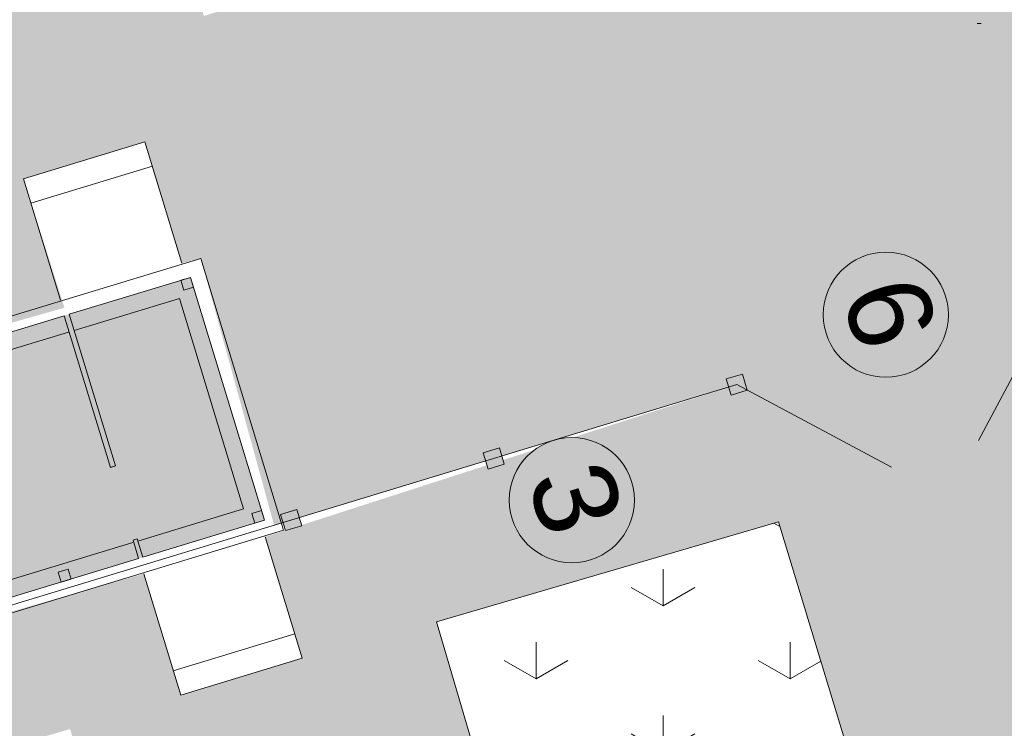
# Model space of a CAD drawing. Header units: millimetres. Extents: x 918404 to 1362154, y 4120617 to 4364104.
# Tile 137 of 256: x 1062424 to 1064750, y 4143699 to 4145374. Entities that reach past the tile are written whole.
import ezdxf

# ---------------------------------------------------------------- set-up
doc = ezdxf.new("R2010")
doc.units = ezdxf.units.MM
doc.header["$MEASUREMENT"] = 0
doc.linetypes.add('thk_line_type', pattern=[945, 540, -405])
doc.layers.add('+(газон)', color=7, linetype='Continuous')
doc.layers.add('Интерьер- Перегородка', color=7, linetype='Continuous')
for name, color, linetype, lineweight in [('+(газон)_Ном._пера__7', 7, 'Continuous', 18), ('0_Ном._пера__1_Ном._пера__5', 5, 'Continuous', 18), ('0_Ном._пера__255_Ном._пера__255', 255, 'Continuous', 18), ('0_Ном._пера__7_Ном._пера__5', 5, 'Continuous', 18), ('0_Ном._пера__7_Ном._пера__7', 7, 'Continuous', 18), ('2D-чертеж - Общий_Ном._пера__1', 1, 'Continuous', 18), ('2D-чертеж - Общий_Ном._пера__100', 100, 'Continuous', 18), ('2D-чертеж - Общий_Ном._пера__7', 7, 'Continuous', 18), ('Fills_Ном._пера__82', 82, 'Continuous', 18), ('Зоп. К._Ном._пера__1', 1, 'Continuous', 18), ('Интерьер- Перегородка_Ном._пера__7', 7, 'Continuous', 18), ('ТОЧКИ_Ном._пера__6', 6, 'Continuous', 18)]:
    doc.layers.add(name, color=color, linetype=linetype, lineweight=lineweight)
doc.layers.add('Зоп. К._Ном._пера__251', color=7, linetype='Continuous', lineweight=18, true_color=0x6d6d6d)
doc.styles.add('СГЕНЕРИР_СТИЛЬ_2', font='arial.ttf')

# ---------------------------------------------------------------- blocks, each defined once
blk = doc.blocks.new('Стена_85', base_point=(1063024.6, 4144179.4))
at = {"layer": 'Интерьер- Перегородка_Ном._пера__7', "linetype": 'Continuous', "flags": 128}
for points in [[(1063047.1, 4144167.4), (1062851.5, 4144810.3)], [(1062827.5, 4144765.4), (1063002.2, 4144191.4)]]:
    blk.add_lwpolyline(points, dxfattribs=at)
blk = doc.blocks.new('Стена_86', base_point=(1063024.6, 4144179.4))
at = {"layer": 'Интерьер- Перегородка_Ном._пера__7', "linetype": 'Continuous', "flags": 128}
for points in [[(1063002.2, 4144191.4), (1062714.2, 4144103.8)], [(1061830.2, 4143797.2), (1063047.1, 4144167.4)], [(1062704.6, 4144100.8), (1062072.3, 4143908.4)], [(1062053.1, 4143902.6), (1061854.1, 4143842.1)]]:
    blk.add_lwpolyline(points, dxfattribs=at)
blk = doc.blocks.new('Стена_87', base_point=(1062839.5, 4144787.8))
at = {"layer": 'Интерьер- Перегородка_Ном._пера__7', "linetype": 'Continuous', "flags": 128}
for points in [[(1062851.5, 4144810.3), (1061634.6, 4144440.1)], [(1062540.5, 4144678.1), (1062827.5, 4144765.4)], [(1061897.6, 4144482.5), (1062529, 4144674.6)], [(1061679.5, 4144416.1), (1061878.5, 4144476.6)]]:
    blk.add_lwpolyline(points, dxfattribs=at)
blk = doc.blocks.new('Стена_89', base_point=(1062529.5, 4144693.5))
at = {"layer": 'Интерьер- Перегородка_Ном._пера__7', "linetype": 'Continuous', "flags": 128}
for points in [[(1062649.6, 4144319.5), (1062540.5, 4144678.1)], [(1062529, 4144674.6), (1062638.1, 4144316)], [(1062638.1, 4144316), (1062649.6, 4144319.5)]]:
    blk.add_lwpolyline(points, dxfattribs=at)
blk = doc.blocks.new('Стена_90', base_point=(1062696.3, 4144145.6))
at = {"layer": 'Интерьер- Перегородка_Ном._пера__7', "linetype": 'Continuous', "flags": 128}
for points in [[(1062701, 4144147), (1062691.5, 4144144.1)], [(1062691.5, 4144144.1), (1062704.6, 4144100.8)], [(1062714.2, 4144103.8), (1062701, 4144147)]]:
    blk.add_lwpolyline(points, dxfattribs=at)
blk = doc.blocks.new('Колонна_323', base_point=(1063065.1, 4144191.7))
at = {"layer": '+(газон)', "linetype": 'Continuous', "lineweight": 0, "true_color": 0x000000}
blk.add_hatch(color=18, dxfattribs=at).paths.add_polyline_path([(1063078.4, 4144216.6), (1063040.1, 4144205), (1063051.8, 4144166.7), (1063090, 4144178.4)])
at = {"layer": '+(газон)_Ном._пера__7', "linetype": 'Continuous', "flags": 128}
blk.add_lwpolyline([(1063078.4, 4144216.6), (1063040.1, 4144205), (1063051.8, 4144166.7), (1063090, 4144178.4)], close=True, dxfattribs=at)
blk = doc.blocks.new('Колонна_325', base_point=(1063543.5, 4144337.2))
at = {"layer": '+(газон)', "linetype": 'Continuous', "lineweight": 0, "true_color": 0x000000}
blk.add_hatch(color=18, dxfattribs=at).paths.add_polyline_path([(1063556.8, 4144362.2), (1063518.5, 4144350.5), (1063530.1, 4144312.3), (1063568.4, 4144323.9)])
at = {"layer": '+(газон)_Ном._пера__7', "linetype": 'Continuous', "flags": 128}
blk.add_lwpolyline([(1063556.8, 4144362.2), (1063518.5, 4144350.5), (1063530.1, 4144312.3), (1063568.4, 4144323.9)], close=True, dxfattribs=at)
blk = doc.blocks.new('Колонна_327', base_point=(1064117.5, 4144511.9))
at = {"layer": '+(газон)', "linetype": 'Continuous', "lineweight": 0, "true_color": 0x000000}
blk.add_hatch(color=18, dxfattribs=at).paths.add_polyline_path([(1064130.8, 4144536.8), (1064092.5, 4144525.2), (1064104.2, 4144486.9), (1064142.4, 4144498.6)])
at = {"layer": '+(газон)_Ном._пера__7', "linetype": 'Continuous', "flags": 128}
blk.add_lwpolyline([(1064130.8, 4144536.8), (1064092.5, 4144525.2), (1064104.2, 4144486.9), (1064142.4, 4144498.6)], close=True, dxfattribs=at)

msp = doc.modelspace()

# ---------------------------------------------------------------- hatches: boundary and pattern name
at = {"layer": '0_Ном._пера__255_Ном._пера__255', "linetype": 'Continuous'}
for points in [[(1064611.2, 4144720.1, 1), (1064328.2, 4144634, 1)], [(1063869.5, 4144281.8, 1), (1063586.5, 4144195.7, 1)]]:
    msp.add_hatch(color=256, dxfattribs=at).paths.add_polyline_path(points)
at = {"layer": '2D-чертеж - Общий_Ном._пера__100', "linetype": 'Continuous'}
for points in [[(1062804.6, 4144758.4), (1062811.6, 4144735.4), (1062834.5, 4144742.4), (1062827.5, 4144765.4)], [(1062972.2, 4144207.3), (1062979.2, 4144184.4), (1063002.2, 4144191.4), (1062995.2, 4144214.3)], [(1062514.9, 4144068.2), (1062521.9, 4144045.2), (1062544.9, 4144052.2), (1062537.9, 4144075.2)]]:
    msp.add_hatch(color=256, dxfattribs=at).paths.add_polyline_path(points)
at = {"layer": 'Fills_Ном._пера__82', "linetype": 'Continuous'}
h = msp.add_hatch(dxfattribs=at)
h.set_pattern_fill('Трава', color=256, style=0, pattern_type=2)
h.set_pattern_definition([(90, (295942.93, 4126321.94), (-600, 0), [86.60254, -259.80762]), (90, (296242.93, 4126495.15), (-600, 0), [86.60254, -259.80762]), (30, (295942.93, 4126321.94), (-300, 519.61524), [86.60254, -259.80762]), (30, (295942.93, 4126668.36), (-300, 519.61524), [86.60254, -259.80762]), (150, (295942.93, 4126321.94), (300, 519.61524), [86.60254, -259.80762]), (150, (295942.93, 4126668.36), (300, 519.61524), [86.60254, -259.80762])])
h.paths.add_polyline_path([(1061359.5, 4143351.3), (1061694.5, 4142250.3), (1062862.8, 4142605.7), (1064542, 4143116.6), (1064216.1, 4144187.6), (1063408.2, 4143951.1), (1063490.6, 4143669.8), (1062625.1, 4143416.5), (1062542.8, 4143697.7), (1062531.6, 4143694.5), (1062527.8, 4143706.8)])
at = {"layer": 'Зоп. К._Ном._пера__1', "linetype": 'Continuous', "lineweight": 18}
msp.add_hatch(color=14, dxfattribs=at).paths.add_polyline_path([(1061854.1, 4143842.1), (1061679.5, 4144416.1), (1062827.5, 4144765.4), (1063002.2, 4144191.4)])
at = {"layer": 'Зоп. К._Ном._пера__251', "linetype": 'Continuous', "lineweight": 0, "true_color": 0x1b1b1b}
h = msp.add_hatch(color=250, dxfattribs=at)
h.paths.add_polyline_path([(1061576.4, 4147710.7), (1064255.2, 4148525.7), (1065361.2, 4144890.2), (1065188.6, 4144777.7), (1064822.6, 4145980.7), (1064728.5, 4145964.6), (1064055.5, 4148151.4), (1062802.2, 4147770.1), (1063075.8, 4146870.8), (1062959.5, 4146825), (1062889.6, 4147054.6), (1062602.6, 4146967.3), (1062672.5, 4146737.6), (1062465.8, 4146674.8), (1062858.8, 4145383.3), (1063534.4, 4145588.8), (1063883.6, 4144440.7), (1063024.6, 4144179.4), (1062851.5, 4144810.3), (1062806.9, 4144798.8), (1062719.6, 4145085.8), (1062432.6, 4144998.5), (1062529.5, 4144693.5), (1061634.6, 4144440.1), (1061703.3, 4144214.3), (1061511.9, 4144156.1), (1061599.2, 4143869.1), (1061790.6, 4143927.3), (1061822.1, 4143813.5), (1061534.4, 4143726), (1060777.6, 4146213.4), (1061925.7, 4146562.7)])
h.paths.add_polyline_path([(1061376.5, 4144932.3), (1061027.2, 4146080.3), (1061983.9, 4146371.4), (1062333.1, 4145223.3)], flags=0)
at = {"layer": 'Зоп. К._Ном._пера__251', "linetype": 'Continuous', "lineweight": 0, "true_color": 0x363636}
msp.add_hatch(color=250, dxfattribs=at).paths.add_polyline_path([(1065230.1, 4144641.3), (1065037.1, 4144582.6), (1065407.8, 4143364.1), (1064546.4, 4143102), (1064511.9, 4143215.5), (1064216.1, 4144187.6), (1063408.2, 4143951.1), (1063490.6, 4143669.8), (1062625.1, 4143416.5), (1062542.8, 4143697.7), (1061630.6, 4143430.7), (1061534.4, 4143726), (1062716.7, 4144064.8), (1062804, 4143777.8), (1063091, 4143865.1), (1063003.7, 4144152.1), (1064117.5, 4144511.9), (1063883.6, 4144440.7), (1063534.4, 4145588.8), (1064822.6, 4145980.7), (1064928.1, 4145633.8)])

# ---------------------------------------------------------------- linework, layer by layer
at = {"layer": '0_Ном._пера__1_Ном._пера__5', "linetype": 'Continuous'}
for centre in [(1064469.7, 4144677.1), (1063728, 4144238.8)]:
    msp.add_circle(centre, 147.9, dxfattribs=at)
at = {"layer": '0_Ном._пера__7_Ном._пера__7', "linetype": 'Continuous'}
for p, q in [((1064688.3, 4144380.1), (1064882.8, 4144744.7)), ((1061534.4, 4143726), (1064117.5, 4144511.9)), ((1064117.5, 4144511.9), (1064483.3, 4144316.7)), ((1063408.2, 4143951.1), (1064216.1, 4144187.6)), ((1064216.1, 4144187.6), (1064546.4, 4143102)), ((1063408.2, 4143951.1), (1063490.6, 4143669.8))]:
    msp.add_line(p, q, dxfattribs=at)
at = {"layer": '2D-чертеж - Общий_Ном._пера__1', "linetype": 'Continuous', "flags": 128}
for points in [[(1062804.6, 4144758.4), (1062811.6, 4144735.4), (1062834.5, 4144742.4), (1062827.5, 4144765.4)], [(1062972.2, 4144207.3), (1062979.2, 4144184.4), (1063002.2, 4144191.4), (1062995.2, 4144214.3)], [(1062514.9, 4144068.2), (1062521.9, 4144045.2), (1062544.9, 4144052.2), (1062537.9, 4144075.2)]]:
    msp.add_lwpolyline(points, close=True, dxfattribs=at)
at = {"layer": '2D-чертеж - Общий_Ном._пера__7', "linetype": 'Continuous'}
for p, q in [((1062432.6, 4144998.5), (1062719.6, 4145085.8)), ((1062806.9, 4144798.8), (1062719.6, 4145085.8)), ((1062450, 4144941.1), (1062737.1, 4145028.4)), ((1062519.9, 4144711.5), (1062432.6, 4144998.5)), ((1062827.5, 4144765.4), (1062804.6, 4144758.4)), ((1062811.6, 4144735.4), (1062804.6, 4144758.4)), ((1062834.5, 4144742.4), (1062827.5, 4144765.4)), ((1062834.5, 4144742.4), (1062811.6, 4144735.4)), ((1062648.6, 4144319.2), (1062639.1, 4144316.3)), ((1062995.2, 4144214.3), (1062972.2, 4144207.3)), ((1063002.2, 4144191.4), (1062995.2, 4144214.3)), ((1062979.2, 4144184.4), (1062972.2, 4144207.3)), ((1063002.2, 4144191.4), (1062979.2, 4144184.4)), ((1062691.5, 4144144.1), (1062701, 4144147)), ((1063003.7, 4144152.1), (1063091, 4143865.1)), ((1062537.9, 4144075.2), (1062514.9, 4144068.2)), ((1062544.9, 4144052.2), (1062537.9, 4144075.2)), ((1062521.9, 4144045.2), (1062514.9, 4144068.2)), ((1062716.7, 4144064.8), (1062804, 4143777.8)), ((1062786.5, 4143835.2), (1063073.5, 4143922.5)), ((1062804, 4143777.8), (1063091, 4143865.1))]:
    msp.add_line(p, q, dxfattribs=at)
at = {"layer": '2D-чертеж - Общий_Ном._пера__7', "linetype": 'thk_line_type'}
for p, q in [((1062800.9, 4144715.5), (1062552.2, 4144639.8)), ((1062952.3, 4144218), (1062800.9, 4144715.5)), ((1062538.8, 4144635.7), (1061729.4, 4144389.5)), ((1062952.3, 4144218), (1062702.6, 4144142)), ((1062691.1, 4144138.5), (1061880.8, 4143892))]:
    msp.add_line(p, q, dxfattribs=at)
at = {"layer": 'ТОЧКИ_Ном._пера__6', "linetype": 'Continuous'}
msp.add_line((1064685.1, 4145365.6), (1064695.1, 4145365.6), dxfattribs=at)

# ---------------------------------------------------------------- block references
at = {"layer": '+(газон)'}
for name, p in [('Колонна_327', (1064117.5, 4144511.9)), ('Колонна_325', (1063543.5, 4144337.2)), ('Колонна_323', (1063065.1, 4144191.7))]:
    msp.add_blockref(name, p, dxfattribs=at)
at = {"layer": 'Интерьер- Перегородка'}
for name, p in [('Стена_87', (1062839.5, 4144787.8)), ('Стена_85', (1063024.6, 4144179.4)), ('Стена_89', (1062529.5, 4144693.5)), ('Стена_86', (1063024.6, 4144179.4)), ('Стена_90', (1062696.3, 4144145.6))]:
    msp.add_blockref(name, p, dxfattribs=at)

# ---------------------------------------------------------------- texts
at = {"layer": '0_Ном._пера__7_Ном._пера__5', "linetype": 'Continuous', "char_height": 197.22, "attachment_point": 9, "rotation": 286.9216, "style": 'СГЕНЕРИР_СТИЛЬ_2'}
for s, insert in [('{6}', (1064404.8, 4144579.1)), ('{2}', (1062205, 4144196.3)), ('{3}', (1063663.1, 4144140.8))]:
    msp.add_mtext(s, dxfattribs=dict(at, insert=insert))

doc.saveas('drawing.dxf')
